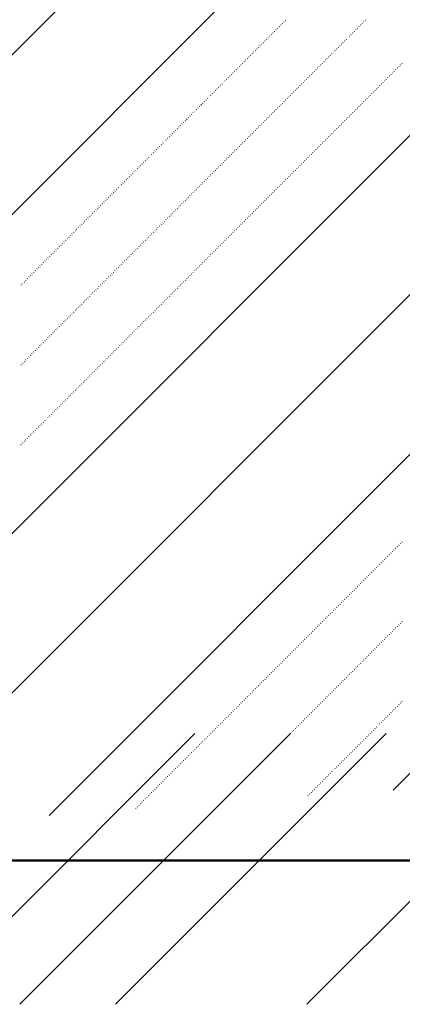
# Model space of a CAD drawing. Header units: millimetres. Extents: x 0 to 1260, y 0 to 297.
# Tile 28 of 104: x 126.35 to 130.59, y 209.27 to 220.18. Entities that reach past the tile are written whole.
import ezdxf

# ---------------------------------------------------------------- set-up
doc = ezdxf.new("R2010")
doc.units = ezdxf.units.MM
for name, pattern in [('K5LT32802', [0]), ('K5LT32806', [0]), ('K5LT_BASIC', [0])]:
    doc.linetypes.add(name, pattern=pattern)
doc.layers.add('Системный слой', color=7, linetype='Continuous')

# ---------------------------------------------------------------- blocks, each defined once
blk = doc.blocks.new('U96')
at = {"layer": 'Системный слой', "color": 7, "linetype": 'K5LT32802', "lineweight": 9}
for p, q in [((119.81, 213.341), (139.034, 232.565)), ((119.867, 211.63), (139.028, 230.791)), ((122.854, 211.082), (138.012, 226.24)), ((124.762, 211.222), (138.012, 224.472)), ((126.671, 211.363), (139.012, 223.704)), ((130.487, 211.644), (139.012, 220.168))]:
    blk.add_line(p, q, dxfattribs=at)
at = {"layer": 'Системный слой', "color": 7, "linetype": 'K5LT32806', "lineweight": 18}
for p, q in [((129.276, 220.155), (129.279, 220.158)), ((129.293, 220.172), (129.297, 220.176)), ((130.159, 220.155), (130.163, 220.158)), ((130.177, 220.172), (130.181, 220.176)), ((129.169, 220.049), (129.173, 220.052)), ((129.187, 220.066), (129.191, 220.07)), ((129.205, 220.084), (129.208, 220.088)), ((129.223, 220.102), (129.226, 220.105)), ((129.24, 220.119), (129.244, 220.123)), ((129.258, 220.137), (129.261, 220.141)), ((130.053, 220.049), (130.057, 220.052)), ((130.071, 220.066), (130.075, 220.07)), ((130.089, 220.084), (130.092, 220.088)), ((130.106, 220.102), (130.11, 220.105)), ((130.124, 220.119), (130.128, 220.123)), ((130.142, 220.137), (130.145, 220.141)), ((129.046, 219.925), (129.049, 219.928)), ((129.063, 219.943), (129.067, 219.946)), ((129.081, 219.96), (129.085, 219.964)), ((129.099, 219.978), (129.102, 219.981)), ((129.116, 219.996), (129.12, 219.999)), ((129.134, 220.013), (129.138, 220.017)), ((129.152, 220.031), (129.155, 220.034)), ((129.93, 219.925), (129.933, 219.928)), ((129.947, 219.943), (129.951, 219.946)), ((129.965, 219.96), (129.969, 219.964)), ((129.983, 219.978), (129.986, 219.981)), ((130, 219.996), (130.004, 219.999)), ((130.018, 220.013), (130.022, 220.017)), ((130.036, 220.031), (130.039, 220.034)), ((128.94, 219.819), (128.943, 219.822)), ((128.957, 219.836), (128.961, 219.84)), ((128.975, 219.854), (128.979, 219.858)), ((128.993, 219.872), (128.996, 219.875)), ((129.01, 219.89), (129.014, 219.893)), ((129.028, 219.907), (129.032, 219.911)), ((129.824, 219.819), (129.827, 219.822)), ((129.841, 219.836), (129.845, 219.84)), ((129.859, 219.854), (129.862, 219.858)), ((129.877, 219.872), (129.88, 219.875)), ((129.894, 219.89), (129.898, 219.893)), ((129.912, 219.907), (129.915, 219.911)), ((128.834, 219.713), (128.837, 219.716)), ((128.851, 219.73), (128.855, 219.734)), ((128.869, 219.748), (128.872, 219.752)), ((128.887, 219.766), (128.89, 219.769)), ((128.904, 219.783), (128.908, 219.787)), ((128.922, 219.801), (128.926, 219.805)), ((129.717, 219.713), (129.721, 219.716)), ((129.735, 219.73), (129.739, 219.734)), ((129.753, 219.748), (129.756, 219.752)), ((129.771, 219.766), (129.774, 219.769)), ((129.788, 219.783), (129.792, 219.787)), ((129.806, 219.801), (129.809, 219.805)), ((128.728, 219.607), (128.731, 219.61)), ((128.745, 219.624), (128.749, 219.628)), ((128.763, 219.642), (128.766, 219.646)), ((128.781, 219.66), (128.784, 219.663)), ((128.798, 219.677), (128.802, 219.681)), ((128.816, 219.695), (128.819, 219.699)), ((129.611, 219.607), (129.615, 219.61)), ((129.629, 219.624), (129.633, 219.628)), ((129.647, 219.642), (129.65, 219.646)), ((129.664, 219.66), (129.668, 219.663)), ((129.682, 219.677), (129.686, 219.681)), ((129.7, 219.695), (129.703, 219.699)), ((130.495, 219.607), (130.499, 219.61)), ((130.513, 219.624), (130.517, 219.628)), ((130.531, 219.642), (130.534, 219.646)), ((130.548, 219.66), (130.552, 219.663)), ((130.566, 219.677), (130.57, 219.681)), ((130.584, 219.695), (130.587, 219.699)), ((128.621, 219.501), (128.625, 219.504)), ((128.639, 219.518), (128.643, 219.522)), ((128.657, 219.536), (128.66, 219.54)), ((128.674, 219.554), (128.678, 219.557)), ((128.692, 219.571), (128.696, 219.575)), ((128.71, 219.589), (128.713, 219.593)), ((129.505, 219.501), (129.509, 219.504)), ((129.523, 219.518), (129.527, 219.522)), ((129.541, 219.536), (129.544, 219.54)), ((129.558, 219.554), (129.562, 219.557)), ((129.576, 219.571), (129.58, 219.575)), ((129.594, 219.589), (129.597, 219.593)), ((130.389, 219.501), (130.393, 219.504)), ((130.407, 219.518), (130.41, 219.522)), ((130.425, 219.536), (130.428, 219.54)), ((130.442, 219.554), (130.446, 219.557)), ((130.46, 219.571), (130.463, 219.575)), ((130.478, 219.589), (130.481, 219.593)), ((128.515, 219.395), (128.519, 219.398)), ((128.533, 219.412), (128.537, 219.416)), ((128.551, 219.43), (128.554, 219.433)), ((128.568, 219.448), (128.572, 219.451)), ((128.586, 219.465), (128.59, 219.469)), ((128.604, 219.483), (128.607, 219.486)), ((129.399, 219.395), (129.403, 219.398)), ((129.417, 219.412), (129.42, 219.416)), ((129.435, 219.43), (129.438, 219.433)), ((129.452, 219.448), (129.456, 219.451)), ((129.47, 219.465), (129.474, 219.469)), ((129.488, 219.483), (129.491, 219.486)), ((130.283, 219.395), (130.287, 219.398)), ((130.301, 219.412), (130.304, 219.416)), ((130.319, 219.43), (130.322, 219.433)), ((130.336, 219.448), (130.34, 219.451)), ((130.354, 219.465), (130.357, 219.469)), ((130.372, 219.483), (130.375, 219.486)), ((128.392, 219.271), (128.395, 219.274)), ((128.409, 219.288), (128.413, 219.292)), ((128.427, 219.306), (128.431, 219.31)), ((128.445, 219.324), (128.448, 219.327)), ((128.462, 219.342), (128.466, 219.345)), ((128.48, 219.359), (128.484, 219.363)), ((128.498, 219.377), (128.501, 219.38)), ((129.276, 219.271), (129.279, 219.274)), ((129.293, 219.288), (129.297, 219.292)), ((129.311, 219.306), (129.314, 219.31)), ((129.329, 219.324), (129.332, 219.327)), ((129.346, 219.342), (129.35, 219.345)), ((129.364, 219.359), (129.367, 219.363)), ((129.382, 219.377), (129.385, 219.38)), ((130.159, 219.271), (130.163, 219.274)), ((130.177, 219.288), (130.181, 219.292)), ((130.195, 219.306), (130.198, 219.31)), ((130.212, 219.324), (130.216, 219.327)), ((130.23, 219.342), (130.234, 219.345)), ((130.248, 219.359), (130.251, 219.363)), ((130.265, 219.377), (130.269, 219.38)), ((128.286, 219.165), (128.289, 219.168)), ((128.303, 219.182), (128.307, 219.186)), ((128.321, 219.2), (128.324, 219.204)), ((128.339, 219.218), (128.342, 219.221)), ((128.356, 219.235), (128.36, 219.239)), ((128.374, 219.253), (128.378, 219.257)), ((129.169, 219.165), (129.173, 219.168)), ((129.187, 219.182), (129.191, 219.186)), ((129.205, 219.2), (129.208, 219.204)), ((129.223, 219.218), (129.226, 219.221)), ((129.24, 219.235), (129.244, 219.239)), ((129.258, 219.253), (129.261, 219.257)), ((130.053, 219.165), (130.057, 219.168)), ((130.071, 219.182), (130.075, 219.186)), ((130.089, 219.2), (130.092, 219.204)), ((130.106, 219.218), (130.11, 219.221)), ((130.124, 219.235), (130.128, 219.239)), ((130.142, 219.253), (130.145, 219.257)), ((128.18, 219.059), (128.183, 219.062)), ((128.197, 219.076), (128.201, 219.08)), ((128.215, 219.094), (128.218, 219.098)), ((128.233, 219.112), (128.236, 219.115)), ((128.25, 219.129), (128.254, 219.133)), ((128.268, 219.147), (128.271, 219.151)), ((129.063, 219.059), (129.067, 219.062)), ((129.081, 219.076), (129.085, 219.08)), ((129.099, 219.094), (129.102, 219.098)), ((129.116, 219.112), (129.12, 219.115)), ((129.134, 219.129), (129.138, 219.133)), ((129.152, 219.147), (129.155, 219.151)), ((129.947, 219.059), (129.951, 219.062)), ((129.965, 219.076), (129.969, 219.08)), ((129.983, 219.094), (129.986, 219.098)), ((130, 219.112), (130.004, 219.115)), ((130.018, 219.129), (130.022, 219.133)), ((130.036, 219.147), (130.039, 219.151)), ((128.073, 218.953), (128.077, 218.956)), ((128.091, 218.97), (128.095, 218.974)), ((128.109, 218.988), (128.112, 218.992)), ((128.126, 219.006), (128.13, 219.009)), ((128.144, 219.023), (128.148, 219.027)), ((128.162, 219.041), (128.165, 219.045)), ((128.957, 218.953), (128.961, 218.956)), ((128.975, 218.97), (128.979, 218.974)), ((128.993, 218.988), (128.996, 218.992)), ((129.01, 219.006), (129.014, 219.009)), ((129.028, 219.023), (129.032, 219.027)), ((129.046, 219.041), (129.049, 219.045)), ((129.841, 218.953), (129.845, 218.956)), ((129.859, 218.97), (129.862, 218.974)), ((129.877, 218.988), (129.88, 218.992)), ((129.894, 219.006), (129.898, 219.009)), ((129.912, 219.023), (129.915, 219.027)), ((129.93, 219.041), (129.933, 219.045)), ((127.967, 218.847), (127.971, 218.85)), ((127.985, 218.864), (127.989, 218.868)), ((128.003, 218.882), (128.006, 218.885)), ((128.02, 218.9), (128.024, 218.903)), ((128.038, 218.917), (128.042, 218.921)), ((128.056, 218.935), (128.059, 218.938)), ((128.851, 218.847), (128.855, 218.85)), ((128.869, 218.864), (128.872, 218.868)), ((128.887, 218.882), (128.89, 218.885)), ((128.904, 218.9), (128.908, 218.903)), ((128.922, 218.917), (128.926, 218.921)), ((128.94, 218.935), (128.943, 218.938)), ((129.735, 218.847), (129.739, 218.85)), ((129.753, 218.864), (129.756, 218.868)), ((129.771, 218.882), (129.774, 218.885)), ((129.788, 218.9), (129.792, 218.903)), ((129.806, 218.917), (129.809, 218.921)), ((129.824, 218.935), (129.827, 218.938)), ((127.844, 218.723), (127.847, 218.726)), ((127.861, 218.74), (127.865, 218.744)), ((127.879, 218.758), (127.883, 218.762)), ((127.897, 218.776), (127.9, 218.779)), ((127.914, 218.794), (127.918, 218.797)), ((127.932, 218.811), (127.936, 218.815)), ((127.95, 218.829), (127.953, 218.832)), ((128.728, 218.723), (128.731, 218.726)), ((128.745, 218.74), (128.749, 218.744)), ((128.763, 218.758), (128.766, 218.762)), ((128.781, 218.776), (128.784, 218.779)), ((128.798, 218.794), (128.802, 218.797)), ((128.816, 218.811), (128.819, 218.815)), ((128.834, 218.829), (128.837, 218.832)), ((129.611, 218.723), (129.615, 218.726)), ((129.629, 218.74), (129.633, 218.744)), ((129.647, 218.758), (129.65, 218.762)), ((129.664, 218.776), (129.668, 218.779)), ((129.682, 218.794), (129.686, 218.797)), ((129.7, 218.811), (129.703, 218.815)), ((129.717, 218.829), (129.721, 218.832)), ((127.738, 218.617), (127.741, 218.62)), ((127.755, 218.634), (127.759, 218.638)), ((127.773, 218.652), (127.776, 218.656)), ((127.791, 218.67), (127.794, 218.673)), ((127.808, 218.687), (127.812, 218.691)), ((127.826, 218.705), (127.83, 218.709)), ((128.621, 218.617), (128.625, 218.62)), ((128.639, 218.634), (128.643, 218.638)), ((128.657, 218.652), (128.66, 218.656)), ((128.674, 218.67), (128.678, 218.673)), ((128.692, 218.687), (128.696, 218.691)), ((128.71, 218.705), (128.713, 218.709)), ((129.505, 218.617), (129.509, 218.62)), ((129.523, 218.634), (129.527, 218.638)), ((129.541, 218.652), (129.544, 218.656)), ((129.558, 218.67), (129.562, 218.673)), ((129.576, 218.687), (129.58, 218.691)), ((129.594, 218.705), (129.597, 218.709)), ((127.632, 218.511), (127.635, 218.514)), ((127.649, 218.528), (127.653, 218.532)), ((127.667, 218.546), (127.67, 218.55)), ((127.685, 218.564), (127.688, 218.567)), ((127.702, 218.581), (127.706, 218.585)), ((127.72, 218.599), (127.723, 218.603)), ((128.515, 218.511), (128.519, 218.514)), ((128.533, 218.528), (128.537, 218.532)), ((128.551, 218.546), (128.554, 218.55)), ((128.568, 218.564), (128.572, 218.567)), ((128.586, 218.581), (128.59, 218.585)), ((128.604, 218.599), (128.607, 218.603)), ((129.399, 218.511), (129.403, 218.514)), ((129.417, 218.528), (129.42, 218.532)), ((129.435, 218.546), (129.438, 218.55)), ((129.452, 218.564), (129.456, 218.567)), ((129.47, 218.581), (129.474, 218.585)), ((129.488, 218.599), (129.491, 218.603)), ((127.525, 218.405), (127.529, 218.408)), ((127.543, 218.422), (127.547, 218.426)), ((127.561, 218.44), (127.564, 218.443)), ((127.578, 218.458), (127.582, 218.461)), ((127.596, 218.475), (127.6, 218.479)), ((127.614, 218.493), (127.617, 218.497)), ((128.409, 218.405), (128.413, 218.408)), ((128.427, 218.422), (128.431, 218.426)), ((128.445, 218.44), (128.448, 218.443)), ((128.462, 218.458), (128.466, 218.461)), ((128.48, 218.475), (128.484, 218.479)), ((128.498, 218.493), (128.501, 218.497)), ((129.293, 218.405), (129.297, 218.408)), ((129.311, 218.422), (129.314, 218.426)), ((129.329, 218.44), (129.332, 218.443)), ((129.346, 218.458), (129.35, 218.461)), ((129.364, 218.475), (129.367, 218.479)), ((129.382, 218.493), (129.385, 218.497)), ((127.419, 218.299), (127.423, 218.302)), ((127.437, 218.316), (127.441, 218.32)), ((127.455, 218.334), (127.458, 218.337)), ((127.472, 218.352), (127.476, 218.355)), ((127.49, 218.369), (127.494, 218.373)), ((127.508, 218.387), (127.511, 218.39)), ((128.303, 218.299), (128.307, 218.302)), ((128.321, 218.316), (128.324, 218.32)), ((128.339, 218.334), (128.342, 218.337)), ((128.356, 218.352), (128.36, 218.355)), ((128.374, 218.369), (128.378, 218.373)), ((128.392, 218.387), (128.395, 218.39)), ((129.187, 218.299), (129.191, 218.302)), ((129.205, 218.316), (129.208, 218.32)), ((129.223, 218.334), (129.226, 218.337)), ((129.24, 218.352), (129.244, 218.355)), ((129.258, 218.369), (129.261, 218.373)), ((129.276, 218.387), (129.279, 218.39)), ((127.313, 218.192), (127.317, 218.196)), ((127.331, 218.21), (127.335, 218.214)), ((127.349, 218.228), (127.352, 218.231)), ((127.366, 218.246), (127.37, 218.249)), ((127.384, 218.263), (127.388, 218.267)), ((127.402, 218.281), (127.405, 218.284)), ((128.197, 218.192), (128.201, 218.196)), ((128.215, 218.21), (128.218, 218.214)), ((128.233, 218.228), (128.236, 218.231)), ((128.25, 218.246), (128.254, 218.249)), ((128.268, 218.263), (128.271, 218.267)), ((128.286, 218.281), (128.289, 218.284)), ((129.081, 218.192), (129.085, 218.196)), ((129.099, 218.21), (129.102, 218.214)), ((129.116, 218.228), (129.12, 218.231)), ((129.134, 218.246), (129.138, 218.249)), ((129.152, 218.263), (129.155, 218.267)), ((129.169, 218.281), (129.173, 218.284)), ((127.19, 218.069), (127.193, 218.072)), ((127.207, 218.086), (127.211, 218.09)), ((127.225, 218.104), (127.228, 218.108)), ((127.243, 218.122), (127.246, 218.125)), ((127.26, 218.139), (127.264, 218.143)), ((127.278, 218.157), (127.281, 218.161)), ((127.296, 218.175), (127.299, 218.178)), ((128.073, 218.069), (128.077, 218.072)), ((128.091, 218.086), (128.095, 218.09)), ((128.109, 218.104), (128.112, 218.108)), ((128.126, 218.122), (128.13, 218.125)), ((128.144, 218.139), (128.148, 218.143)), ((128.162, 218.157), (128.165, 218.161)), ((128.18, 218.175), (128.183, 218.178)), ((128.957, 218.069), (128.961, 218.072)), ((128.975, 218.086), (128.979, 218.09)), ((128.993, 218.104), (128.996, 218.108)), ((129.01, 218.122), (129.014, 218.125)), ((129.028, 218.139), (129.032, 218.143)), ((129.046, 218.157), (129.049, 218.161)), ((129.063, 218.175), (129.067, 218.178)), ((127.084, 217.963), (127.087, 217.966)), ((127.101, 217.98), (127.105, 217.984)), ((127.119, 217.998), (127.122, 218.002)), ((127.137, 218.016), (127.14, 218.019)), ((127.154, 218.033), (127.158, 218.037)), ((127.172, 218.051), (127.175, 218.055)), ((127.967, 217.963), (127.971, 217.966)), ((127.985, 217.98), (127.989, 217.984)), ((128.003, 217.998), (128.006, 218.002)), ((128.02, 218.016), (128.024, 218.019)), ((128.038, 218.033), (128.042, 218.037)), ((128.056, 218.051), (128.059, 218.055)), ((128.851, 217.963), (128.855, 217.966)), ((128.869, 217.98), (128.872, 217.984)), ((128.887, 217.998), (128.89, 218.002)), ((128.904, 218.016), (128.908, 218.019)), ((128.922, 218.033), (128.926, 218.037)), ((128.94, 218.051), (128.943, 218.055)), ((126.977, 217.857), (126.981, 217.86)), ((126.995, 217.874), (126.999, 217.878)), ((127.013, 217.892), (127.016, 217.895)), ((127.03, 217.91), (127.034, 217.913)), ((127.048, 217.927), (127.052, 217.931)), ((127.066, 217.945), (127.069, 217.949)), ((127.861, 217.857), (127.865, 217.86)), ((127.879, 217.874), (127.883, 217.878)), ((127.897, 217.892), (127.9, 217.895)), ((127.914, 217.91), (127.918, 217.913)), ((127.932, 217.927), (127.936, 217.931)), ((127.95, 217.945), (127.953, 217.949)), ((128.745, 217.857), (128.749, 217.86)), ((128.763, 217.874), (128.766, 217.878)), ((128.781, 217.892), (128.784, 217.895)), ((128.798, 217.91), (128.802, 217.913)), ((128.816, 217.927), (128.819, 217.931)), ((128.834, 217.945), (128.837, 217.949)), ((126.871, 217.751), (126.875, 217.754)), ((126.889, 217.768), (126.893, 217.772)), ((126.907, 217.786), (126.91, 217.789)), ((126.924, 217.804), (126.928, 217.807)), ((126.942, 217.821), (126.946, 217.825)), ((126.96, 217.839), (126.963, 217.842)), ((127.755, 217.751), (127.759, 217.754)), ((127.773, 217.768), (127.776, 217.772)), ((127.791, 217.786), (127.794, 217.789)), ((127.808, 217.804), (127.812, 217.807)), ((127.826, 217.821), (127.83, 217.825)), ((127.844, 217.839), (127.847, 217.842)), ((128.639, 217.751), (128.643, 217.754)), ((128.657, 217.768), (128.66, 217.772)), ((128.674, 217.786), (128.678, 217.789)), ((128.692, 217.804), (128.696, 217.807)), ((128.71, 217.821), (128.713, 217.825)), ((128.728, 217.839), (128.731, 217.842)), ((126.765, 217.644), (126.769, 217.648)), ((126.783, 217.662), (126.787, 217.666)), ((126.801, 217.68), (126.804, 217.683)), ((126.818, 217.697), (126.822, 217.701)), ((126.836, 217.715), (126.84, 217.719)), ((126.854, 217.733), (126.857, 217.736)), ((127.649, 217.644), (127.653, 217.648)), ((127.667, 217.662), (127.67, 217.666)), ((127.685, 217.68), (127.688, 217.683)), ((127.702, 217.697), (127.706, 217.701)), ((127.72, 217.715), (127.723, 217.719)), ((127.738, 217.733), (127.741, 217.736)), ((128.533, 217.644), (128.537, 217.648)), ((128.551, 217.662), (128.554, 217.666)), ((128.568, 217.68), (128.572, 217.683)), ((128.586, 217.697), (128.59, 217.701)), ((128.604, 217.715), (128.607, 217.719)), ((128.621, 217.733), (128.625, 217.736)), ((126.659, 217.538), (126.663, 217.542)), ((126.677, 217.556), (126.68, 217.56)), ((126.695, 217.574), (126.698, 217.577)), ((126.712, 217.591), (126.716, 217.595)), ((126.73, 217.609), (126.733, 217.613)), ((126.748, 217.627), (126.751, 217.63)), ((127.543, 217.538), (127.547, 217.542)), ((127.561, 217.556), (127.564, 217.56)), ((127.578, 217.574), (127.582, 217.577)), ((127.596, 217.591), (127.6, 217.595)), ((127.614, 217.609), (127.617, 217.613)), ((127.632, 217.627), (127.635, 217.63)), ((128.427, 217.538), (128.431, 217.542)), ((128.445, 217.556), (128.448, 217.56)), ((128.462, 217.574), (128.466, 217.577)), ((128.48, 217.591), (128.484, 217.595)), ((128.498, 217.609), (128.501, 217.613)), ((128.515, 217.627), (128.519, 217.63)), ((126.535, 217.415), (126.539, 217.418)), ((126.553, 217.432), (126.557, 217.436)), ((126.571, 217.45), (126.574, 217.454)), ((126.589, 217.468), (126.592, 217.471)), ((126.606, 217.485), (126.61, 217.489)), ((126.624, 217.503), (126.627, 217.507)), ((126.642, 217.521), (126.645, 217.524)), ((127.419, 217.415), (127.423, 217.418)), ((127.437, 217.432), (127.441, 217.436)), ((127.455, 217.45), (127.458, 217.454)), ((127.472, 217.468), (127.476, 217.471)), ((127.49, 217.485), (127.494, 217.489)), ((127.508, 217.503), (127.511, 217.507)), ((127.525, 217.521), (127.529, 217.524)), ((128.303, 217.415), (128.307, 217.418)), ((128.321, 217.432), (128.324, 217.436)), ((128.339, 217.45), (128.342, 217.454)), ((128.356, 217.468), (128.36, 217.471)), ((128.374, 217.485), (128.378, 217.489)), ((128.392, 217.503), (128.395, 217.507)), ((128.409, 217.521), (128.413, 217.524)), ((126.429, 217.309), (126.433, 217.312)), ((126.447, 217.326), (126.451, 217.33)), ((126.465, 217.344), (126.468, 217.347)), ((126.482, 217.362), (126.486, 217.365)), ((126.5, 217.379), (126.504, 217.383)), ((126.518, 217.397), (126.521, 217.401)), ((127.313, 217.309), (127.317, 217.312)), ((127.331, 217.326), (127.335, 217.33)), ((127.349, 217.344), (127.352, 217.347)), ((127.366, 217.362), (127.37, 217.365)), ((127.384, 217.379), (127.388, 217.383)), ((127.402, 217.397), (127.405, 217.401)), ((128.197, 217.309), (128.201, 217.312)), ((128.215, 217.326), (128.218, 217.33)), ((128.233, 217.344), (128.236, 217.347)), ((128.25, 217.362), (128.254, 217.365)), ((128.268, 217.379), (128.271, 217.383)), ((128.286, 217.397), (128.289, 217.401)), ((126.359, 217.238), (126.362, 217.241)), ((126.376, 217.256), (126.38, 217.259)), ((126.394, 217.273), (126.398, 217.277)), ((126.412, 217.291), (126.415, 217.294)), ((127.207, 217.203), (127.211, 217.206)), ((127.225, 217.22), (127.228, 217.224)), ((127.243, 217.238), (127.246, 217.241)), ((127.26, 217.256), (127.264, 217.259)), ((127.278, 217.273), (127.281, 217.277)), ((127.296, 217.291), (127.299, 217.294)), ((128.091, 217.203), (128.095, 217.206)), ((128.109, 217.22), (128.112, 217.224)), ((128.126, 217.238), (128.13, 217.241)), ((128.144, 217.256), (128.148, 217.259)), ((128.162, 217.273), (128.165, 217.277)), ((128.18, 217.291), (128.183, 217.294)), ((127.101, 217.096), (127.105, 217.1)), ((127.119, 217.114), (127.122, 217.118)), ((127.137, 217.132), (127.14, 217.135)), ((127.154, 217.149), (127.158, 217.153)), ((127.172, 217.167), (127.175, 217.171)), ((127.19, 217.185), (127.193, 217.188)), ((127.985, 217.096), (127.989, 217.1)), ((128.003, 217.114), (128.006, 217.118)), ((128.02, 217.132), (128.024, 217.135)), ((128.038, 217.149), (128.042, 217.153)), ((128.056, 217.167), (128.059, 217.171)), ((128.073, 217.185), (128.077, 217.188)), ((126.995, 216.99), (126.999, 216.994)), ((127.013, 217.008), (127.016, 217.012)), ((127.03, 217.026), (127.034, 217.029)), ((127.048, 217.043), (127.052, 217.047)), ((127.066, 217.061), (127.069, 217.065)), ((127.084, 217.079), (127.087, 217.082)), ((127.879, 216.99), (127.883, 216.994)), ((127.897, 217.008), (127.9, 217.012)), ((127.914, 217.026), (127.918, 217.029)), ((127.932, 217.043), (127.936, 217.047)), ((127.95, 217.061), (127.953, 217.065)), ((127.967, 217.079), (127.971, 217.082)), ((126.889, 216.884), (126.893, 216.888)), ((126.907, 216.902), (126.91, 216.906)), ((126.924, 216.92), (126.928, 216.923)), ((126.942, 216.937), (126.946, 216.941)), ((126.96, 216.955), (126.963, 216.959)), ((126.977, 216.973), (126.981, 216.976)), ((127.773, 216.884), (127.776, 216.888)), ((127.791, 216.902), (127.794, 216.906)), ((127.808, 216.92), (127.812, 216.923)), ((127.826, 216.937), (127.83, 216.941)), ((127.844, 216.955), (127.847, 216.959)), ((127.861, 216.973), (127.865, 216.976)), ((126.765, 216.761), (126.769, 216.764)), ((126.783, 216.778), (126.787, 216.782)), ((126.801, 216.796), (126.804, 216.799)), ((126.818, 216.814), (126.822, 216.817)), ((126.836, 216.831), (126.84, 216.835)), ((126.854, 216.849), (126.857, 216.853)), ((126.871, 216.867), (126.875, 216.87)), ((127.649, 216.761), (127.653, 216.764)), ((127.667, 216.778), (127.67, 216.782)), ((127.685, 216.796), (127.688, 216.799)), ((127.702, 216.814), (127.706, 216.817)), ((127.72, 216.831), (127.723, 216.835)), ((127.738, 216.849), (127.741, 216.853)), ((127.755, 216.867), (127.759, 216.87)), ((126.659, 216.655), (126.663, 216.658)), ((126.677, 216.672), (126.68, 216.676)), ((126.695, 216.69), (126.698, 216.693)), ((126.712, 216.708), (126.716, 216.711)), ((126.73, 216.725), (126.733, 216.729)), ((126.748, 216.743), (126.751, 216.746)), ((127.543, 216.655), (127.547, 216.658)), ((127.561, 216.672), (127.564, 216.676)), ((127.578, 216.69), (127.582, 216.693)), ((127.596, 216.708), (127.6, 216.711)), ((127.614, 216.725), (127.617, 216.729)), ((127.632, 216.743), (127.635, 216.746)), ((126.553, 216.548), (126.557, 216.552)), ((126.571, 216.566), (126.574, 216.57)), ((126.589, 216.584), (126.592, 216.587)), ((126.606, 216.601), (126.61, 216.605)), ((126.624, 216.619), (126.627, 216.623)), ((126.642, 216.637), (126.645, 216.64)), ((127.437, 216.548), (127.441, 216.552)), ((127.455, 216.566), (127.458, 216.57)), ((127.472, 216.584), (127.476, 216.587)), ((127.49, 216.601), (127.494, 216.605)), ((127.508, 216.619), (127.511, 216.623)), ((127.525, 216.637), (127.529, 216.64)), ((126.447, 216.442), (126.451, 216.446)), ((126.465, 216.46), (126.468, 216.464)), ((126.482, 216.478), (126.486, 216.481)), ((126.5, 216.495), (126.504, 216.499)), ((126.518, 216.513), (126.521, 216.517)), ((126.535, 216.531), (126.539, 216.534)), ((127.331, 216.442), (127.335, 216.446)), ((127.349, 216.46), (127.352, 216.464)), ((127.366, 216.478), (127.37, 216.481)), ((127.384, 216.495), (127.388, 216.499)), ((127.402, 216.513), (127.405, 216.517)), ((127.419, 216.531), (127.423, 216.534)), ((126.359, 216.354), (126.362, 216.358)), ((126.376, 216.372), (126.38, 216.375)), ((126.394, 216.389), (126.398, 216.393)), ((126.412, 216.407), (126.415, 216.411)), ((126.429, 216.425), (126.433, 216.428)), ((127.225, 216.336), (127.228, 216.34)), ((127.243, 216.354), (127.246, 216.358)), ((127.26, 216.372), (127.264, 216.375)), ((127.278, 216.389), (127.281, 216.393)), ((127.296, 216.407), (127.299, 216.411)), ((127.313, 216.425), (127.317, 216.428)), ((127.119, 216.23), (127.122, 216.234)), ((127.137, 216.248), (127.14, 216.251)), ((127.154, 216.266), (127.158, 216.269)), ((127.172, 216.283), (127.175, 216.287)), ((127.19, 216.301), (127.193, 216.304)), ((127.207, 216.319), (127.211, 216.322)), ((126.995, 216.107), (126.999, 216.11)), ((127.013, 216.124), (127.016, 216.128)), ((127.03, 216.142), (127.034, 216.145)), ((127.048, 216.16), (127.052, 216.163)), ((127.066, 216.177), (127.069, 216.181)), ((127.084, 216.195), (127.087, 216.198)), ((127.101, 216.213), (127.105, 216.216)), ((126.889, 216), (126.893, 216.004)), ((126.907, 216.018), (126.91, 216.022)), ((126.924, 216.036), (126.928, 216.039)), ((126.942, 216.053), (126.946, 216.057)), ((126.96, 216.071), (126.963, 216.075)), ((126.977, 216.089), (126.981, 216.092)), ((126.783, 215.894), (126.787, 215.898)), ((126.801, 215.912), (126.804, 215.916)), ((126.818, 215.93), (126.822, 215.933)), ((126.836, 215.947), (126.84, 215.951)), ((126.854, 215.965), (126.857, 215.969)), ((126.871, 215.983), (126.875, 215.986)), ((126.677, 215.788), (126.68, 215.792)), ((126.695, 215.806), (126.698, 215.81)), ((126.712, 215.824), (126.716, 215.827)), ((126.73, 215.841), (126.733, 215.845)), ((126.748, 215.859), (126.751, 215.863)), ((126.765, 215.877), (126.769, 215.88)), ((126.571, 215.682), (126.574, 215.686)), ((126.589, 215.7), (126.592, 215.703)), ((126.606, 215.718), (126.61, 215.721)), ((126.624, 215.735), (126.627, 215.739)), ((126.642, 215.753), (126.645, 215.756)), ((126.659, 215.771), (126.663, 215.774)), ((126.465, 215.576), (126.468, 215.58)), ((126.482, 215.594), (126.486, 215.597)), ((126.5, 215.612), (126.504, 215.615)), ((126.518, 215.629), (126.521, 215.633)), ((126.535, 215.647), (126.539, 215.65)), ((126.553, 215.665), (126.557, 215.668)), ((126.359, 215.47), (126.362, 215.474)), ((126.376, 215.488), (126.38, 215.491)), ((126.394, 215.505), (126.398, 215.509)), ((126.412, 215.523), (126.415, 215.527)), ((126.429, 215.541), (126.433, 215.544)), ((126.447, 215.558), (126.451, 215.562)), ((130.566, 214.374), (130.57, 214.378)), ((130.584, 214.392), (130.587, 214.395)), ((130.442, 214.25), (130.446, 214.254)), ((130.46, 214.268), (130.463, 214.272)), ((130.478, 214.286), (130.481, 214.289)), ((130.495, 214.303), (130.499, 214.307)), ((130.513, 214.321), (130.517, 214.325)), ((130.531, 214.339), (130.534, 214.342)), ((130.548, 214.356), (130.552, 214.36)), ((130.336, 214.144), (130.34, 214.148)), ((130.354, 214.162), (130.357, 214.165)), ((130.372, 214.18), (130.375, 214.183)), ((130.389, 214.197), (130.393, 214.201)), ((130.407, 214.215), (130.41, 214.219)), ((130.425, 214.233), (130.428, 214.236)), ((130.23, 214.038), (130.234, 214.042)), ((130.248, 214.056), (130.251, 214.059)), ((130.265, 214.074), (130.269, 214.077)), ((130.283, 214.091), (130.287, 214.095)), ((130.301, 214.109), (130.304, 214.112)), ((130.319, 214.127), (130.322, 214.13)), ((130.124, 213.932), (130.128, 213.936)), ((130.142, 213.95), (130.145, 213.953)), ((130.159, 213.968), (130.163, 213.971)), ((130.177, 213.985), (130.181, 213.989)), ((130.195, 214.003), (130.198, 214.006)), ((130.212, 214.021), (130.216, 214.024)), ((130.018, 213.826), (130.022, 213.83)), ((130.036, 213.844), (130.039, 213.847)), ((130.053, 213.861), (130.057, 213.865)), ((130.071, 213.879), (130.075, 213.883)), ((130.089, 213.897), (130.092, 213.9)), ((130.106, 213.914), (130.11, 213.918)), ((129.912, 213.72), (129.915, 213.724)), ((129.93, 213.738), (129.933, 213.741)), ((129.947, 213.755), (129.951, 213.759)), ((129.965, 213.773), (129.969, 213.777)), ((129.983, 213.791), (129.986, 213.794)), ((130, 213.808), (130.004, 213.812)), ((129.788, 213.596), (129.792, 213.6)), ((129.806, 213.614), (129.809, 213.617)), ((129.824, 213.632), (129.827, 213.635)), ((129.841, 213.649), (129.845, 213.653)), ((129.859, 213.667), (129.862, 213.671)), ((129.877, 213.685), (129.88, 213.688)), ((129.894, 213.702), (129.898, 213.706)), ((129.682, 213.49), (129.686, 213.494)), ((129.7, 213.508), (129.703, 213.511)), ((129.717, 213.526), (129.721, 213.529)), ((129.735, 213.543), (129.739, 213.547)), ((129.753, 213.561), (129.756, 213.564)), ((129.771, 213.579), (129.774, 213.582)), ((130.566, 213.49), (130.57, 213.494)), ((130.584, 213.508), (130.587, 213.511)), ((129.576, 213.384), (129.58, 213.388)), ((129.594, 213.402), (129.597, 213.405)), ((129.611, 213.419), (129.615, 213.423)), ((129.629, 213.437), (129.633, 213.441)), ((129.647, 213.455), (129.65, 213.458)), ((129.664, 213.473), (129.668, 213.476)), ((130.46, 213.384), (130.463, 213.388)), ((130.478, 213.402), (130.481, 213.405)), ((130.495, 213.419), (130.499, 213.423)), ((130.513, 213.437), (130.517, 213.441)), ((130.531, 213.455), (130.534, 213.458)), ((130.548, 213.473), (130.552, 213.476)), ((129.47, 213.278), (129.474, 213.282)), ((129.488, 213.296), (129.491, 213.299)), ((129.505, 213.313), (129.509, 213.317)), ((129.523, 213.331), (129.527, 213.335)), ((129.541, 213.349), (129.544, 213.352)), ((129.558, 213.366), (129.562, 213.37)), ((130.354, 213.278), (130.357, 213.282)), ((130.372, 213.296), (130.375, 213.299)), ((130.389, 213.313), (130.393, 213.317)), ((130.407, 213.331), (130.41, 213.335)), ((130.425, 213.349), (130.428, 213.352)), ((130.442, 213.366), (130.446, 213.37)), ((129.364, 213.172), (129.367, 213.176)), ((129.382, 213.19), (129.385, 213.193)), ((129.399, 213.207), (129.403, 213.211)), ((129.417, 213.225), (129.42, 213.229)), ((129.435, 213.243), (129.438, 213.246)), ((129.452, 213.26), (129.456, 213.264)), ((130.248, 213.172), (130.251, 213.176)), ((130.265, 213.19), (130.269, 213.193)), ((130.283, 213.207), (130.287, 213.211)), ((130.301, 213.225), (130.304, 213.229)), ((130.319, 213.243), (130.322, 213.246)), ((130.336, 213.26), (130.34, 213.264)), ((129.258, 213.066), (129.261, 213.069)), ((129.276, 213.084), (129.279, 213.087)), ((129.293, 213.101), (129.297, 213.105)), ((129.311, 213.119), (129.314, 213.123)), ((129.329, 213.137), (129.332, 213.14)), ((129.346, 213.154), (129.35, 213.158)), ((130.142, 213.066), (130.145, 213.069)), ((130.159, 213.084), (130.163, 213.087)), ((130.177, 213.101), (130.181, 213.105)), ((130.195, 213.119), (130.198, 213.123)), ((130.212, 213.137), (130.216, 213.14)), ((130.23, 213.154), (130.234, 213.158)), ((129.134, 212.942), (129.138, 212.946)), ((129.152, 212.96), (129.155, 212.963)), ((129.169, 212.978), (129.173, 212.981)), ((129.187, 212.995), (129.191, 212.999)), ((129.205, 213.013), (129.208, 213.016)), ((129.223, 213.031), (129.226, 213.034)), ((129.24, 213.048), (129.244, 213.052)), ((130.018, 212.942), (130.022, 212.946)), ((130.036, 212.96), (130.039, 212.963)), ((130.053, 212.978), (130.057, 212.981)), ((130.071, 212.995), (130.075, 212.999)), ((130.089, 213.013), (130.092, 213.016)), ((130.106, 213.031), (130.11, 213.034)), ((130.124, 213.048), (130.128, 213.052)), ((129.028, 212.836), (129.032, 212.84)), ((129.046, 212.854), (129.049, 212.857)), ((129.063, 212.871), (129.067, 212.875)), ((129.081, 212.889), (129.085, 212.893)), ((129.099, 212.907), (129.102, 212.91)), ((129.116, 212.925), (129.12, 212.928)), ((129.912, 212.836), (129.915, 212.84)), ((129.93, 212.854), (129.933, 212.857)), ((129.947, 212.871), (129.951, 212.875)), ((129.965, 212.889), (129.969, 212.893)), ((129.983, 212.907), (129.986, 212.91)), ((130, 212.925), (130.004, 212.928)), ((128.922, 212.73), (128.926, 212.734)), ((128.94, 212.748), (128.943, 212.751)), ((128.957, 212.765), (128.961, 212.769)), ((128.975, 212.783), (128.979, 212.787)), ((128.993, 212.801), (128.996, 212.804)), ((129.01, 212.818), (129.014, 212.822)), ((129.806, 212.73), (129.809, 212.734)), ((129.824, 212.748), (129.827, 212.751)), ((129.841, 212.765), (129.845, 212.769)), ((129.859, 212.783), (129.862, 212.787)), ((129.877, 212.801), (129.88, 212.804)), ((129.894, 212.818), (129.898, 212.822)), ((128.816, 212.624), (128.819, 212.628)), ((128.834, 212.642), (128.837, 212.645)), ((128.851, 212.659), (128.855, 212.663)), ((128.869, 212.677), (128.872, 212.681)), ((128.887, 212.695), (128.89, 212.698)), ((128.904, 212.712), (128.908, 212.716)), ((129.7, 212.624), (129.703, 212.628)), ((129.717, 212.642), (129.721, 212.645)), ((129.735, 212.659), (129.739, 212.663)), ((129.753, 212.677), (129.756, 212.681)), ((129.771, 212.695), (129.774, 212.698)), ((129.788, 212.712), (129.792, 212.716)), ((130.584, 212.624), (130.587, 212.628)), ((128.71, 212.518), (128.713, 212.521)), ((128.728, 212.536), (128.731, 212.539)), ((128.745, 212.553), (128.749, 212.557)), ((128.763, 212.571), (128.766, 212.575)), ((128.781, 212.589), (128.784, 212.592)), ((128.798, 212.606), (128.802, 212.61)), ((129.594, 212.518), (129.597, 212.521)), ((129.611, 212.536), (129.615, 212.539)), ((129.629, 212.553), (129.633, 212.557)), ((129.647, 212.571), (129.65, 212.575)), ((129.664, 212.589), (129.668, 212.592)), ((129.682, 212.606), (129.686, 212.61)), ((130.478, 212.518), (130.481, 212.521)), ((130.495, 212.536), (130.499, 212.539)), ((130.513, 212.553), (130.517, 212.557)), ((130.531, 212.571), (130.534, 212.575)), ((130.548, 212.589), (130.552, 212.592)), ((130.566, 212.606), (130.57, 212.61)), ((128.604, 212.412), (128.607, 212.415)), ((128.621, 212.43), (128.625, 212.433)), ((128.639, 212.447), (128.643, 212.451)), ((128.657, 212.465), (128.66, 212.468)), ((128.674, 212.483), (128.678, 212.486)), ((128.692, 212.5), (128.696, 212.504)), ((129.488, 212.412), (129.491, 212.415)), ((129.505, 212.43), (129.509, 212.433)), ((129.523, 212.447), (129.527, 212.451)), ((129.541, 212.465), (129.544, 212.468)), ((129.558, 212.483), (129.562, 212.486)), ((129.576, 212.5), (129.58, 212.504)), ((130.372, 212.412), (130.375, 212.415)), ((130.389, 212.43), (130.393, 212.433)), ((130.407, 212.447), (130.41, 212.451)), ((130.425, 212.465), (130.428, 212.468)), ((130.442, 212.483), (130.446, 212.486)), ((130.46, 212.5), (130.463, 212.504)), ((128.48, 212.288), (128.484, 212.292)), ((128.498, 212.306), (128.501, 212.309)), ((128.515, 212.323), (128.519, 212.327)), ((128.533, 212.341), (128.537, 212.345)), ((128.551, 212.359), (128.554, 212.362)), ((128.568, 212.377), (128.572, 212.38)), ((128.586, 212.394), (128.59, 212.398)), ((129.364, 212.288), (129.367, 212.292)), ((129.382, 212.306), (129.385, 212.309)), ((129.399, 212.323), (129.403, 212.327)), ((129.417, 212.341), (129.42, 212.345)), ((129.435, 212.359), (129.438, 212.362)), ((129.452, 212.377), (129.456, 212.38)), ((129.47, 212.394), (129.474, 212.398)), ((130.248, 212.288), (130.251, 212.292)), ((130.265, 212.306), (130.269, 212.309)), ((130.283, 212.323), (130.287, 212.327)), ((130.301, 212.341), (130.304, 212.345)), ((130.319, 212.359), (130.322, 212.362)), ((130.336, 212.377), (130.34, 212.38)), ((130.354, 212.394), (130.357, 212.398)), ((128.374, 212.182), (128.378, 212.186)), ((128.392, 212.2), (128.395, 212.203)), ((128.409, 212.217), (128.413, 212.221)), ((128.427, 212.235), (128.431, 212.239)), ((128.445, 212.253), (128.448, 212.256)), ((128.462, 212.27), (128.466, 212.274)), ((129.258, 212.182), (129.261, 212.186)), ((129.276, 212.2), (129.279, 212.203)), ((129.293, 212.217), (129.297, 212.221)), ((129.311, 212.235), (129.314, 212.239)), ((129.329, 212.253), (129.332, 212.256)), ((129.346, 212.27), (129.35, 212.274)), ((130.142, 212.182), (130.145, 212.186)), ((130.159, 212.2), (130.163, 212.203)), ((130.177, 212.217), (130.181, 212.221)), ((130.195, 212.235), (130.198, 212.239)), ((130.212, 212.253), (130.216, 212.256)), ((130.23, 212.27), (130.234, 212.274)), ((128.268, 212.076), (128.271, 212.08)), ((128.286, 212.094), (128.289, 212.097)), ((128.303, 212.111), (128.307, 212.115)), ((128.321, 212.129), (128.324, 212.133)), ((128.339, 212.147), (128.342, 212.15)), ((128.356, 212.164), (128.36, 212.168)), ((129.152, 212.076), (129.155, 212.08)), ((129.169, 212.094), (129.173, 212.097)), ((129.187, 212.111), (129.191, 212.115)), ((129.205, 212.129), (129.208, 212.133)), ((129.223, 212.147), (129.226, 212.15)), ((129.24, 212.164), (129.244, 212.168)), ((130.036, 212.076), (130.039, 212.08)), ((130.053, 212.094), (130.057, 212.097)), ((130.071, 212.111), (130.075, 212.115)), ((130.089, 212.129), (130.092, 212.133)), ((130.106, 212.147), (130.11, 212.15)), ((130.124, 212.164), (130.128, 212.168)), ((128.162, 211.97), (128.165, 211.973)), ((128.18, 211.988), (128.183, 211.991)), ((128.197, 212.005), (128.201, 212.009)), ((128.215, 212.023), (128.218, 212.026)), ((128.233, 212.041), (128.236, 212.044)), ((128.25, 212.058), (128.254, 212.062)), ((129.046, 211.97), (129.049, 211.973)), ((129.063, 211.988), (129.067, 211.991)), ((129.081, 212.005), (129.085, 212.009)), ((129.099, 212.023), (129.102, 212.026)), ((129.116, 212.041), (129.12, 212.044)), ((129.134, 212.058), (129.138, 212.062)), ((129.93, 211.97), (129.933, 211.973)), ((129.947, 211.988), (129.951, 211.991)), ((129.965, 212.005), (129.969, 212.009)), ((129.983, 212.023), (129.986, 212.026)), ((130, 212.041), (130.004, 212.044)), ((130.018, 212.058), (130.022, 212.062)), ((128.056, 211.864), (128.059, 211.867)), ((128.073, 211.882), (128.077, 211.885)), ((128.091, 211.899), (128.095, 211.903)), ((128.109, 211.917), (128.112, 211.92)), ((128.126, 211.935), (128.13, 211.938)), ((128.144, 211.952), (128.148, 211.956)), ((128.94, 211.864), (128.943, 211.867)), ((128.957, 211.882), (128.961, 211.885)), ((128.975, 211.899), (128.979, 211.903)), ((128.993, 211.917), (128.996, 211.92)), ((129.01, 211.935), (129.014, 211.938)), ((129.028, 211.952), (129.032, 211.956)), ((129.824, 211.864), (129.827, 211.867)), ((129.841, 211.882), (129.845, 211.885)), ((129.859, 211.899), (129.862, 211.903)), ((129.877, 211.917), (129.88, 211.92)), ((129.894, 211.935), (129.898, 211.938)), ((129.912, 211.952), (129.915, 211.956)), ((127.95, 211.758), (127.953, 211.761)), ((127.967, 211.775), (127.971, 211.779)), ((127.985, 211.793), (127.989, 211.797)), ((128.003, 211.811), (128.006, 211.814)), ((128.02, 211.829), (128.024, 211.832)), ((128.038, 211.846), (128.042, 211.85)), ((128.834, 211.758), (128.837, 211.761)), ((128.851, 211.775), (128.855, 211.779)), ((128.869, 211.793), (128.872, 211.797)), ((128.887, 211.811), (128.89, 211.814)), ((128.904, 211.829), (128.908, 211.832)), ((128.922, 211.846), (128.926, 211.85)), ((129.717, 211.758), (129.721, 211.761)), ((129.735, 211.775), (129.739, 211.779)), ((129.753, 211.793), (129.756, 211.797)), ((129.771, 211.811), (129.774, 211.814)), ((129.788, 211.829), (129.792, 211.832)), ((129.806, 211.846), (129.809, 211.85)), ((127.826, 211.634), (127.83, 211.638)), ((127.844, 211.652), (127.847, 211.655)), ((127.861, 211.669), (127.865, 211.673)), ((127.879, 211.687), (127.883, 211.691)), ((127.897, 211.705), (127.9, 211.708)), ((127.914, 211.722), (127.918, 211.726)), ((127.932, 211.74), (127.936, 211.744)), ((128.71, 211.634), (128.713, 211.638)), ((128.728, 211.652), (128.731, 211.655)), ((128.745, 211.669), (128.749, 211.673)), ((128.763, 211.687), (128.766, 211.691)), ((128.781, 211.705), (128.784, 211.708)), ((128.798, 211.722), (128.802, 211.726)), ((128.816, 211.74), (128.819, 211.744)), ((129.594, 211.634), (129.597, 211.638)), ((129.611, 211.652), (129.615, 211.655)), ((129.629, 211.669), (129.633, 211.673)), ((129.647, 211.687), (129.65, 211.691)), ((129.664, 211.705), (129.668, 211.708)), ((129.682, 211.722), (129.686, 211.726)), ((129.7, 211.74), (129.703, 211.744)), ((127.72, 211.528), (127.723, 211.532)), ((127.738, 211.546), (127.741, 211.549)), ((127.755, 211.563), (127.759, 211.567)), ((127.773, 211.581), (127.776, 211.585)), ((127.791, 211.599), (127.794, 211.602)), ((127.808, 211.616), (127.812, 211.62)), ((128.604, 211.528), (128.607, 211.532)), ((128.621, 211.546), (128.625, 211.549)), ((128.639, 211.563), (128.643, 211.567)), ((128.657, 211.581), (128.66, 211.585)), ((128.674, 211.599), (128.678, 211.602)), ((128.692, 211.616), (128.696, 211.62)), ((129.541, 211.581), (129.544, 211.585)), ((129.558, 211.599), (129.562, 211.602)), ((129.576, 211.616), (129.58, 211.62)), ((127.632, 211.44), (127.635, 211.443)), ((127.649, 211.457), (127.653, 211.461)), ((127.667, 211.475), (127.67, 211.478)), ((127.685, 211.493), (127.688, 211.496)), ((127.702, 211.51), (127.706, 211.514)), ((128.586, 211.51), (128.59, 211.514))]:
    blk.add_line(p, q, dxfattribs=at)
blk = doc.blocks.new('U98')
at = {"layer": 'Системный слой', "color": 7, "linetype": 'K5LT32802', "lineweight": 9}
for p, q in [((125.286, 209.271), (128.286, 212.271)), ((126.347, 209.271), (129.347, 212.271)), ((127.408, 209.271), (130.408, 212.271)), ((129.529, 209.271), (132.529, 212.271))]:
    blk.add_line(p, q, dxfattribs=at)

msp = doc.modelspace()

# ---------------------------------------------------------------- linework, layer by layer
at = {"layer": 'Системный слой', "color": 7, "linetype": 'K5LT_BASIC', "lineweight": 50}
msp.add_line((139.01205, 210.86372), (119.01205, 210.86372), dxfattribs=at)

# ---------------------------------------------------------------- block references
at = {"layer": 'Системный слой'}
for name in ['U98', 'U96']:
    msp.add_blockref(name, (0, 0), dxfattribs=at)

doc.saveas('drawing.dxf')
